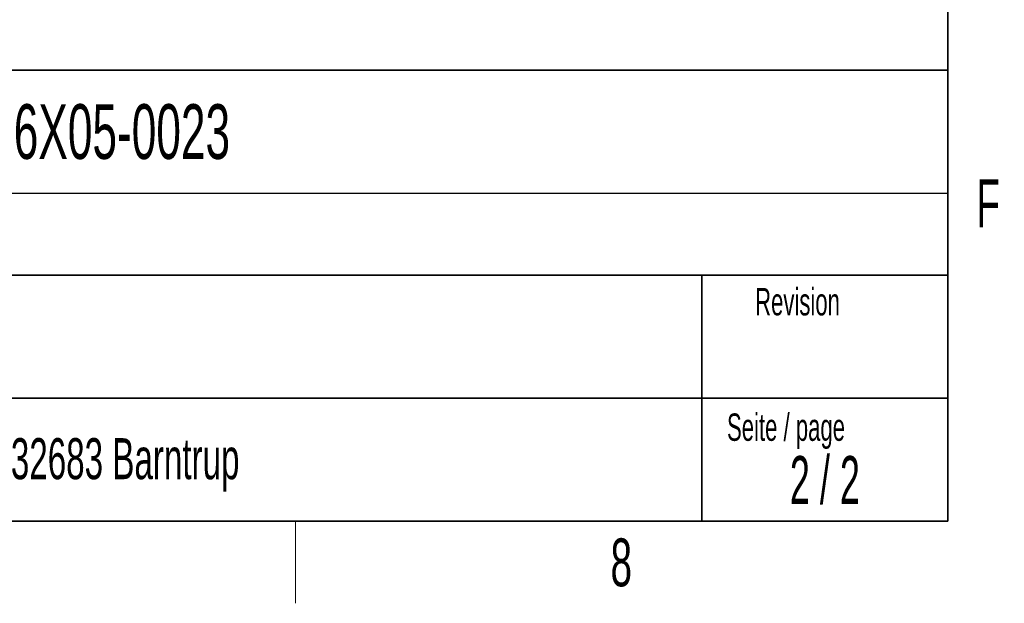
# Paper-space layout 'Blatt2' of a CAD drawing. Header units: millimetres. Extents: x 5 to 418, y 2 to 292.
# Tile 13 of 28: x 340 to 412, y 6 to 49. Entities that reach past the tile are written whole.
import ezdxf

# ---------------------------------------------------------------- set-up
doc = ezdxf.new("R2010")
doc.units = ezdxf.units.MM
doc.layers.add('SLD-0', color=7, linetype='Continuous')
doc.styles.add('SLDTEXTSTYLE0', font='TXT', dxfattribs={"width": 0.605})
doc.styles.add('SLDTEXTSTYLE1', font='TXT', dxfattribs={"width": 0.563})

psp = doc.layouts.new('Blatt2')

# ---------------------------------------------------------------- linework, layer by layer
at = {"layer": 'SLD-0', "lineweight": 35}
for p, q in [((408, 12), (408, 282.5)), ((318, 45), (408, 45)), ((408, 45), (408, 12)), ((408, 30), (318, 30)), ((390, 12), (390, 30)), ((318, 21), (390, 21)), ((390, 21), (408, 21)), ((26, 12), (408, 12)), ((408, 12), (318, 12))]:
    psp.add_line(p, q, dxfattribs=at)
at = {"layer": 'SLD-0'}
psp.add_line((318, 36), (408, 36), dxfattribs=at)
at = {"layer": 'SLD-0', "lineweight": 18}
psp.add_line((360.25, 6), (360.25, 12), dxfattribs=at)

# ---------------------------------------------------------------- texts
at = {"layer": 'SLD-0'}
for s, insert, char_height, attachment_point, style in [('00E6X05-0023', (333.8827, 42.5045), 4, 1, 'SLDTEXTSTYLE0'), ('F', (410.9536, 37.0011), 3.5, 2, 'SLDTEXTSTYLE0'), ('Revision', (393.8965, 29.0591), 2, 1, 'SLDTEXTSTYLE0'), ('Seite / page', (391.8391, 19.8831), 2, 1, 'SLDTEXTSTYLE0'), ('D - 32683 Barntrup', (335.5202, 18.0787), 3, 1, 'SLDTEXTSTYLE0'), ('2 / 2', (399.0028, 16.7707), 3.5, 2, 'SLDTEXTSTYLE1'), ('8', (384.1027, 10.743), 3.5, 2, 'SLDTEXTSTYLE0')]:
    psp.add_mtext(s, dxfattribs=dict(at, insert=insert, char_height=char_height, attachment_point=attachment_point, style=style))

doc.saveas('drawing.dxf')
